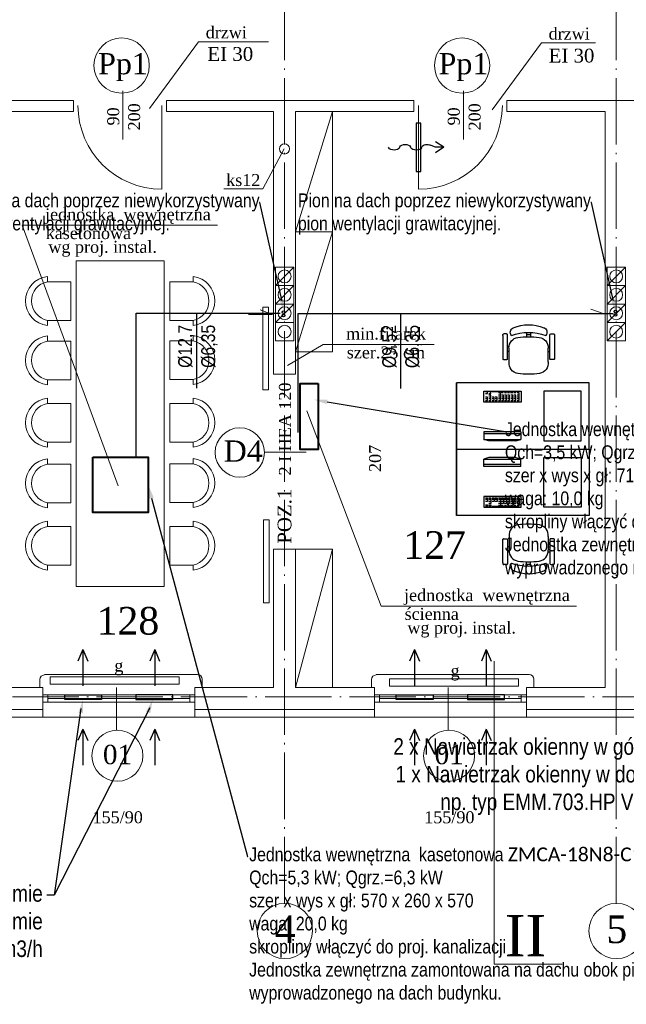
# Model space of a CAD drawing. Extents: x -26247 to 57310, y -7736 to 23659.
# Tile 3 of 15: x 17191 to 17849, y 8575 to 9643. Entities that reach past the tile are written whole.
import ezdxf
from ezdxf import colors
from ezdxf.entities.mleader import LeaderData, LeaderLine
from ezdxf.math import Vec2, Vec3

# ---------------------------------------------------------------- set-up
doc = ezdxf.new("R2010")
doc.units = 0
doc.header["$MEASUREMENT"] = 0
doc.linetypes.add('xref_PW-etapII$0$ACAD_ISO04W100', pattern=[30.5, 24, -3, 0.5, -3])
doc.layers.get('0').update_dxf_attribs({"color": 8, "linetype": 'CONTINUOUS'})
for name, color, linetype, lineweight in [('#2DL_SYM', 250, 'CONTINUOUS', 30), ('#Nawiew', 250, 'CONTINUOUS', 30), ('KL_rurociągi', 180, 'CONTINUOUS', 30), ('KL_urządzenia', 7, 'CONTINUOUS', 40), ('WM_opis wymiary kanałów', 7, 'CONTINUOUS', 9), ('xref_PW-etapII$0$CIENKIE', 8, 'CONTINUOUS', 9), ('xref_PW-etapII$0$NAPIS', 8, 'CONTINUOUS', 9), ('xref_PW-etapII$0$OSIE', 8, 'xref_PW-etapII$0$ACAD_ISO04W100', 9), ('xref_PW-etapII$0$SCIANY', 8, 'CONTINUOUS', 9), ('xref_PW-etapII$0$urzadzenia', 8, 'CONTINUOUS', 9), ('xref_PW-etapII$0$WYMIARY', 8, 'CONTINUOUS', 9), ('xref_PW-etapII$0$wyposażenie', 8, 'CONTINUOUS', 9)]:
    doc.layers.add(name, color=color, linetype=linetype, lineweight=lineweight)
for name, color, linetype in [('#WM_Tabelka pom', 7, 'CONTINUOUS'), ('CIENKIE', 8, 'CONTINUOUS'), ('WM_opis', 7, 'CONTINUOUS')]:
    doc.layers.add(name, color=color, linetype=linetype)
doc.styles.get("Standard").update_dxf_attribs({"font": 'arial.ttf'})
doc.styles.add('xref_PW-etapII$0$NEWROMAN', font='TIMES.TTF')

# ---------------------------------------------------------------- blocks, each defined once
blk = doc.blocks.new('CPLS_455')
at = {"lineweight": 30}
for p, q in [((-0.496, 0.008), (-0.5, 0)), ((-0.304, 0.008), (-0.296, -0.008)), ((-0.096, 0.008), (-0.104, -0.008)), ((0.096, 0.008), (0.104, -0.008)), ((0.5, 0), (0.35, 0.1)), ((0.5, 0), (0.35, -0.1)), ((0.5, 0), (0.371, 0)), ((0.331, -0.008), (0.259, -0.04))]:
    blk.add_line(p, q, dxfattribs=at)
blk.add_arc((0.371, -0.1), 0.1, 90, 113.75, dxfattribs=at)
for centre, major_axis, end_param in [((-0.4, -0.008), (-0.1, 0), 6.004886), ((0, -0.008), (-0.1, 0), 6.004886), ((-0.2, 0.008), (0.1, 0), 6.004886), ((0.2, 0.008), (0.1, 0), 5.34515)]:
    blk.add_ellipse(centre, major_axis=major_axis, ratio=0.6, start_param=3.419892, end_param=end_param, dxfattribs=at)
blk = doc.blocks.new('xref_PW-etapII$0$biurko')
at = {"layer": 'xref_PW-etapII$0$wyposażenie', "lineweight": 25}
for p, q in [((156694.9, -37702), (156838.9, -37702)), ((156694.9, -37774), (156694.9, -37702)), ((156838.9, -37774), (156838.9, -37702)), ((156838.9, -37702), (156838.9, -37774)), ((156703.7, -37711), (156744.2, -37711)), ((156703.7, -37765), (156703.7, -37711)), ((156744.2, -37711), (156744.2, -37765)), ((156809.5, -37711), (156769, -37711)), ((156769, -37711), (156769, -37722.8)), ((156770.9, -37711.8), (156800.4, -37711.8)), ((156770.9, -37713), (156773.1, -37713)), ((156770.9, -37715.2), (156770.9, -37713)), ((156770.9, -37715.2), (156773.1, -37715.2)), ((156770.9, -37721.3), (156770.9, -37715.2)), ((156774.7, -37713), (156777, -37713)), ((156774.7, -37715.2), (156776.9, -37715.2)), ((156774.7, -37721.3), (156774.7, -37715.2)), ((156778, -37715.2), (156780.1, -37715.2)), ((156778, -37721.3), (156778, -37715.2)), ((156778.1, -37713), (156780.3, -37713)), ((156781.4, -37715.2), (156783.6, -37715.2)), ((156781.4, -37721.3), (156781.4, -37715.2)), ((156781.5, -37713), (156783.8, -37713)), ((156784.7, -37715.2), (156786.9, -37715.2)), ((156784.7, -37721.3), (156784.7, -37715.2)), ((156784.8, -37713), (156787.1, -37713)), ((156788.2, -37715.2), (156790.3, -37715.2)), ((156788.2, -37721.3), (156788.2, -37715.2)), ((156788.3, -37713), (156790.5, -37713)), ((156791.4, -37713), (156793.5, -37713)), ((156791.4, -37715.2), (156791.4, -37713)), ((156791.4, -37715.2), (156793.5, -37715.2)), ((156791.4, -37721.3), (156791.4, -37715.2)), ((156801.8, -37711.9), (156804, -37711.9)), ((156801.8, -37713.6), (156801.8, -37711.9)), ((156804, -37713.6), (156801.8, -37713.6)), ((156801.8, -37715.2), (156804, -37715.2)), ((156801.8, -37721.3), (156801.8, -37715.2)), ((156805.4, -37711.9), (156807.6, -37711.9)), ((156805.4, -37713.6), (156805.4, -37711.9)), ((156807.6, -37713.6), (156805.4, -37713.6)), ((156809.5, -37722.8), (156809.5, -37711)), ((156769, -37722.8), (156809.5, -37722.8)), ((156770.9, -37717.4), (156773.1, -37717.4)), ((156770.9, -37719.5), (156773.1, -37719.5)), ((156773.1, -37721.3), (156770.9, -37721.3)), ((156774.7, -37717.4), (156776.9, -37717.4)), ((156774.7, -37719.5), (156776.9, -37719.5)), ((156776.9, -37721.3), (156774.7, -37721.3)), ((156778, -37717.4), (156780.2, -37717.4)), ((156778, -37719.5), (156780.2, -37719.5)), ((156780.1, -37721.3), (156778, -37721.3)), ((156781.4, -37717.4), (156783.6, -37717.4)), ((156781.4, -37719.5), (156783.6, -37719.5)), ((156783.6, -37721.3), (156781.4, -37721.3)), ((156784.7, -37717.4), (156786.9, -37717.4)), ((156784.7, -37719.5), (156786.9, -37719.5)), ((156786.9, -37721.3), (156784.7, -37721.3)), ((156788.2, -37717.4), (156790.3, -37717.4)), ((156788.2, -37719.5), (156790.3, -37719.5)), ((156790.3, -37721.3), (156788.2, -37721.3)), ((156791.4, -37717.4), (156793.6, -37717.4)), ((156791.4, -37719.5), (156793.6, -37719.5)), ((156793.5, -37721.3), (156791.4, -37721.3)), ((156795.1, -37717.4), (156797.2, -37717.4)), ((156795.1, -37721.3), (156795.1, -37717.4)), ((156795.1, -37719.5), (156797.2, -37719.5)), ((156797.2, -37721.3), (156795.1, -37721.3)), ((156798.3, -37717.4), (156800.4, -37717.4)), ((156798.3, -37721.3), (156798.3, -37717.4)), ((156798.3, -37719.5), (156800.4, -37719.5)), ((156800.4, -37721.3), (156798.3, -37721.3)), ((156801.8, -37717.4), (156804, -37717.4)), ((156801.8, -37719.5), (156804, -37719.5)), ((156804, -37721.3), (156801.8, -37721.3)), ((156805.4, -37717.4), (156807.6, -37717.4)), ((156805.4, -37721.3), (156805.4, -37717.4)), ((156805.4, -37719.5), (156807.6, -37719.5)), ((156807.6, -37721.3), (156805.4, -37721.3)), ((156769.2, -37755.1), (156809.5, -37755.1)), ((156769.2, -37755.1), (156769.2, -37763.3)), ((156769.2, -37757.3), (156809.5, -37757.3)), ((156809.5, -37755.1), (156809.5, -37763.3)), ((156744.2, -37765), (156703.7, -37765)), ((156809.5, -37763.3), (156769.2, -37763.3)), ((156774.7, -37764.9), (156769.2, -37763.3)), ((156774.7, -37764.9), (156804, -37764.9)), ((156804, -37764.9), (156809.5, -37763.3)), ((156838.9, -37774), (156694.9, -37774)), ((156838.9, -37774), (156694.9, -37774))]:
    blk.add_line(p, q, dxfattribs=at)
blk = doc.blocks.new('xref_PW-etapII$0$fotel')
at = {"layer": 'xref_PW-etapII$0$wyposażenie', "lineweight": 25}
for p, q in [((156748.8, -37633.3, 0), (156748.8, -37659.7, 0)), ((156752.7, -37632.4, 0), (156749.7, -37632.4, 0)), ((156753.6, -37659.7, 0), (156753.6, -37633.3, 0)), ((156774.6, -37630.8, 0), (156774.6, -37635.5, 0)), ((156779, -37632.9, 0), (156774.6, -37632.9, 0)), ((156779, -37630.8, 0), (156779, -37635.5, 0)), ((156799.8, -37659.7, 0), (156799.8, -37633.2, 0)), ((156800.7, -37632.3, 0), (156802.8, -37632.3, 0)), ((156802.8, -37632.3, 0), (156803.7, -37632.3, 0)), ((156804.6, -37634.1, 0), (156804.6, -37633.2, 0)), ((156804.6, -37634.1, 0), (156804.6, -37659.7, 0)), ((156755.6, -37646.1, 0), (156753.7, -37646.1, 0)), ((156755.6, -37651.5, 0), (156753.7, -37651.5, 0)), ((156755.6, -37662.9, 0), (156755.6, -37647.8, 0)), ((156797.9, -37646.1, 0), (156799.9, -37646.1, 0)), ((156798, -37662.9, 0), (156798, -37647.8, 0)), ((156798, -37651.5, 0), (156799.9, -37651.5, 0)), ((156749.3, -37660.2, 0), (156753.2, -37660.2, 0)), ((156804.2, -37660.2, 0), (156800.3, -37660.2, 0))]:
    blk.add_line(p, q, dxfattribs=at)
for centre, radius, start, end in [((156762.1, -37630.5), 5.22, 108.9713, 221.5693), ((156776.7, -37665.3), 42.9, 67.0762, 112.3588), ((156791.4, -37630.6), 5.27, 320.0091, 67.2576), ((156749.7, -37633.3), 0.9, 90, 180), ((156752.7, -37633.3), 0.9, 0, 90), ((156766.9, -37647.4), 11.4, 98.2862, 181.8411), ((156776.8, -37685.5), 54.8, 70.108, 109.892), ((156776.8, -37724.8), 89.4, 82.596, 97.404), ((156786.7, -37647.4), 11.4, 358.1589, 81.7138), ((156800.7, -37633.2), 0.9, 90, 180), ((156803.7, -37633.2), 0.9, 0, 90), ((156749.3, -37659.7), 0.45, 180, 270), ((156753.2, -37659.7), 0.45, 270, 0), ((156800.3, -37659.7), 0.45, 180, 270), ((156804.2, -37659.7), 0.45, 270, 0), ((156767.1, -37663.9), 11.6, 174.4971, 260.2832), ((156786.2, -37663.8), 11.9, 279.9565, 4.3135), ((156776.8, -37580.7), 95.4, 262.9554, 277.0446)]:
    blk.add_arc(centre, radius, start, end, dxfattribs=at)
blk = doc.blocks.new('xref_PW-etapII$0$A$C79D77C2D')
at = {"layer": 'xref_PW-etapII$0$WYMIARY', "lineweight": 25, "rotation": 270}
for name, p in [('xref_PW-etapII$0$biurko', (37774, 156838.9)), ('xref_PW-etapII$0$fotel', (37757.5, 156854.9))]:
    blk.add_blockref(name, p, dxfattribs=at)
blk = doc.blocks.new('xref_PW-etapII')
at = {"layer": 'xref_PW-etapII$0$CIENKIE', "color": 8, "ltscale": 3}
for p, q in [((39298, 15473.5), (39244.6, 15401.1)), ((39373.8, 15473.5), (39298, 15473.5)), ((39670.1, 15472.2), (39616.8, 15399.8)), ((39728.9, 15472.2), (39670.1, 15472.2)), ((39215.9, 15367.6), (39215.9, 15420.4)), ((39585.4, 15367.6), (39585.4, 15420.4)), ((39258, 15404.5), (39258, 15313.5)), ((39536.7, 15404.5), (39536.7, 15313.5)), ((39367.7, 15314.1), (39390.8, 15357.2)), ((39367.7, 15314.1), (39325.2, 15314.1)), ((39318.5, 15274.4), (39106.5, 15274.4)), ((39210.8, 14991.7), (39106.5, 15274.4)), ((39381.3, 15208.9), (39401.3, 15228.9)), ((39741.3, 15208.9), (39761.3, 15228.9)), ((39381.3, 15188.9), (39401.3, 15208.9)), ((39741.3, 15188.9), (39761.3, 15208.9)), ((39378.1, 15177.7), (39364.7, 15182.6)), ((39373.8, 15185.7), (39367.8, 15185.7)), ((39381.3, 15168.9), (39401.3, 15188.9)), ((39737, 15178.6), (39723.6, 15183.5)), ((39741.3, 15168.9), (39761.3, 15188.9)), ((39352, 15177.7), (39378.1, 15177.7)), ((39710.9, 15178.6), (39737, 15178.6)), ((39741.3, 15148.9), (39761.3, 15168.9)), ((39433.3, 15144.9), (39394.4, 15122.1)), ((39553.6, 15144.9), (39433.3, 15144.9)), ((39373.8, 15095.7), (39367.8, 15095.7)), ((39496.1, 14861.2), (39415.3, 15072.9)), ((39414.7, 15028), (39369.4, 15028)), ((39374.5, 14954.7), (39368.5, 14954.7)), ((39374.5, 14864.7), (39368.5, 14864.7)), ((39708.1, 14861.2), (39496.1, 14861.2)), ((39125.6, 14772.4), (39125.6, 14781.4)), ((39296.8, 14786.8), (39130.8, 14786.8)), ((39301.8, 14772.8), (39301.8, 14781.8)), ((39485.6, 14772.4), (39485.6, 14781.4)), ((39656.8, 14786.8), (39490.8, 14786.8)), ((39661.8, 14772.8), (39661.8, 14781.8)), ((39208.8, 14772.8), (39208.8, 14726.5)), ((39568.8, 14772.8), (39568.8, 14726.5)), ((39128.8, 14764.9), (39293.8, 14764.9)), ((39128.8, 14756.9), (39293.8, 14756.9)), ((39134.3, 14756.9), (39134.3, 14764.9)), ((39134.3, 14760.9), (39288.3, 14760.9)), ((39288.3, 14756.9), (39288.3, 14764.9)), ((39488.8, 14764.9), (39653.8, 14764.9)), ((39488.8, 14756.9), (39653.8, 14756.9)), ((39494.3, 14756.9), (39494.3, 14764.9)), ((39494.3, 14760.9), (39648.3, 14760.9)), ((39648.3, 14756.9), (39648.3, 14764.9)), ((38933.8, 14748.8), (39128.8, 14748.8)), ((39293.8, 14748.8), (39488.8, 14748.8)), ((39653.8, 14748.8), (39848.8, 14748.8)), ((39296.3, 14740.8), (39126.3, 14740.8)), ((39656.3, 14740.8), (39486.3, 14740.8))]:
    blk.add_line(p, q, dxfattribs=at)
at = {"layer": 'xref_PW-etapII$0$CIENKIE', "color": 8}
for p, q in [((39367.8, 15095.7), (39367.8, 15185.7)), ((39373.8, 15095.7), (39373.8, 15185.7)), ((39368.5, 14864.7), (39368.5, 14954.7)), ((39374.5, 14864.7), (39374.5, 14954.7))]:
    blk.add_line(p, q, dxfattribs=at)
at = {"layer": 'xref_PW-etapII$0$CIENKIE', "ltscale": 3}
for centre, radius in [((39214.4, 15447.7), 30), ((39584, 15447.7), 30), ((39391.3, 15357.2), 5.5), ((39342.7, 15027.8), 26.8), ((39209.8, 14698.8), 27.7), ((39569.8, 14698.8), 27.7), ((39391.6, 14508.6), 30), ((39751.6, 14508.6), 30)]:
    blk.add_circle(centre, radius, dxfattribs=at)
at = {"layer": 'xref_PW-etapII$0$CIENKIE'}
for centre in [(39391.3, 15218.9), (39751.3, 15218.9), (39391.3, 15198.9), (39751.3, 15198.9), (39391.3, 15178.9), (39751.3, 15178.9), (39391.3, 15158.9), (39751.3, 15158.9)]:
    blk.add_circle(centre, 7, dxfattribs=at)
at = {"layer": 'xref_PW-etapII$0$CIENKIE', "ltscale": 3}
for centre, radius, start, end in [((39258, 15404.5), 91, 180, 270), ((39536.7, 15404.5), 91, 270, 0), ((39130.6, 14781.4), 5, 90, 180), ((39296.8, 14781.8), 5, 0, 90), ((39490.6, 14781.4), 5, 90, 180), ((39656.8, 14781.8), 5, 0, 90)]:
    blk.add_arc(centre, radius, start, end, dxfattribs=at)
at = {"layer": 'xref_PW-etapII$0$OSIE', "ltscale": 3}
for p, q in [((39391.3, 14538.6), (39391.3, 16292.3)), ((39751.3, 14538.6), (39751.3, 16292.3)), ((38272.3, 14762.8), (44218.8, 14762.8))]:
    blk.add_line(p, q, dxfattribs=at)
at = {"layer": 'xref_PW-etapII$0$SCIANY', "ltscale": 3}
for p, q in [((38540.6, 15409.8), (39162, 15409.8)), ((39162, 15397.8), (39162, 15409.8)), ((39263, 15397.8), (39263, 15409.8)), ((39263, 15409.8), (39531.7, 15409.8)), ((39531.7, 15397.8), (39531.7, 15409.8)), ((39632.7, 15397.8), (39632.7, 15409.8)), ((39632.7, 15409.8), (39879.6, 15409.8)), ((39043.3, 15397.8), (39162, 15397.8)), ((39263, 15397.8), (39379.3, 15397.8)), ((39403.3, 15397.8), (39531.7, 15397.8)), ((39632.7, 15397.8), (39739.3, 15397.8)), ((39379.3, 15112.8), (39403.3, 15112.8)), ((39379.3, 14922.8), (39403.3, 14922.8)), ((39618.8, 14801.5), (39618.8, 14472.5)), ((39043.3, 14772.8), (39128.8, 14772.8)), ((39128.8, 14740.8), (39128.8, 14772.8)), ((39128.8, 14740.8), (39128.8, 14772.8)), ((39293.8, 14772.8), (39379.3, 14772.8)), ((39293.8, 14740.8), (39293.8, 14772.8)), ((39403.3, 14772.8), (39488.8, 14772.8)), ((39488.8, 14740.8), (39488.8, 14772.8)), ((39653.8, 14772.8), (39739.3, 14772.8)), ((39653.8, 14740.8), (39653.8, 14772.8)), ((38936.3, 14740.8), (39128.8, 14740.8)), ((39293.8, 14740.8), (39488.8, 14740.8)), ((39656.3, 14740.8), (39848.8, 14740.8)), ((39692.5, 14472.5), (39618.8, 14472.5))]:
    blk.add_line(p, q, dxfattribs=at)
at = {"layer": 'xref_PW-etapII$0$SCIANY'}
for p, q in [((39379.3, 15112.8), (39379.3, 15397.8)), ((39403.3, 15112.8), (39403.3, 15397.8)), ((39739.3, 14772.8), (39739.3, 15397.8)), ((39379.3, 14772.8), (39379.3, 14922.8)), ((39403.3, 14772.8), (39403.3, 14922.8))]:
    blk.add_line(p, q, dxfattribs=at)
at = {"layer": 'xref_PW-etapII$0$urzadzenia', "ltscale": 3}
for p, q in [((39403.3, 15267.3), (39443.3, 15397.8)), ((39443.3, 15267.3), (39403.3, 15267.3)), ((39403.3, 15136.9), (39443.3, 15267.3)), ((39260.6, 15235.9), (39165.2, 15235.9)), ((39165.2, 14882.5), (39165.2, 15235.9)), ((39260.6, 14882.5), (39260.6, 15235.9)), ((39381.3, 15228.9), (39381.3, 15148.9)), ((39401.3, 15228.9), (39401.3, 15148.9)), ((39741.3, 15228.9), (39741.3, 15148.9)), ((39761.3, 15228.9), (39761.3, 15148.9)), ((39443.3, 15136.9), (39403.3, 15136.9)), ((39403.3, 14922.8), (39443.3, 14922.8)), ((39443.3, 14922.8), (39403.3, 14772.8)), ((39276.8, 14784.3), (39136.8, 14784.3)), ((39136.8, 14784.3), (39136.8, 14776.3)), ((39276.8, 14784.3), (39276.8, 14776.3)), ((39505.1, 14782.3), (39505.1, 14774.3)), ((39645.1, 14782.3), (39505.1, 14782.3)), ((39645.1, 14782.3), (39645.1, 14774.3)), ((39276.8, 14776.3), (39136.8, 14776.3)), ((39645.1, 14774.3), (39505.1, 14774.3))]:
    blk.add_line(p, q, dxfattribs=at)
at = {"layer": 'xref_PW-etapII$0$urzadzenia'}
for p, q in [((39443.3, 15136.9), (39443.3, 15397.8)), ((39381.3, 15228.9), (39401.3, 15228.9)), ((39741.3, 15228.9), (39761.3, 15228.9)), ((39381.3, 15208.9), (39401.3, 15208.9)), ((39741.3, 15208.9), (39761.3, 15208.9)), ((39381.3, 15188.9), (39401.3, 15188.9)), ((39741.3, 15188.9), (39761.3, 15188.9)), ((39381.3, 15168.9), (39401.3, 15168.9)), ((39741.3, 15168.9), (39761.3, 15168.9)), ((39381.3, 15148.9), (39401.3, 15148.9)), ((39741.3, 15148.9), (39761.3, 15148.9)), ((39443.3, 14772.8), (39443.3, 14922.8))]:
    blk.add_line(p, q, dxfattribs=at)
at = {"layer": 'xref_PW-etapII$0$urzadzenia', "linetype": 'Continuous'}
blk.add_line((39260.6, 14882.5), (39165.2, 14882.5), dxfattribs=at)
at = {"layer": 'xref_PW-etapII$0$urzadzenia'}
for points in [[(39133.8, 15171.1), (39133.8, 15165.7, -0.895014), (39133.8, 15218.8), (39133.8, 15213.1, 0.825539), (39133.9, 15171.2), (39159.1, 15171.2), (39159.1, 15213.1), (39133.8, 15213.1)], [(39291.9, 15171.1), (39291.9, 15165.7, 0.895014), (39291.9, 15218.8), (39291.9, 15213.1, -0.825539), (39291.9, 15171.2), (39266.6, 15171.2), (39266.6, 15213.1), (39291.9, 15213.1)], [(39133.8, 15106.6), (39133.8, 15101.2, -0.895014), (39133.8, 15154.3), (39133.8, 15148.6, 0.825539), (39133.9, 15106.7), (39159.1, 15106.7), (39159.1, 15148.6), (39133.8, 15148.6)], [(39291.9, 15106.9), (39291.9, 15101.5, 0.895014), (39291.9, 15154.6), (39291.9, 15148.9, -0.825539), (39291.9, 15107), (39266.6, 15107), (39266.6, 15148.9), (39291.9, 15148.9)], [(39133.8, 15039), (39133.8, 15033.6, -0.895014), (39133.8, 15086.7), (39133.8, 15081, 0.825539), (39133.9, 15039.1), (39159.1, 15039.1), (39159.1, 15081), (39133.8, 15081)], [(39291.9, 15039), (39291.9, 15033.6, 0.895014), (39291.9, 15086.7), (39291.9, 15081, -0.825539), (39291.9, 15039.1), (39266.6, 15039.1), (39266.6, 15081), (39291.9, 15081)], [(39133.8, 14973.3), (39133.8, 14967.9, -0.895014), (39133.8, 15020.9), (39133.8, 15015.2, 0.825539), (39133.9, 14973.3), (39159.1, 14973.3), (39159.1, 15015.2), (39133.8, 15015.2)], [(39291.9, 14973.6), (39291.9, 14968.2, 0.895014), (39291.9, 15021.2), (39291.9, 15015.5, -0.825539), (39291.9, 14973.6), (39266.6, 14973.6), (39266.6, 15015.5), (39291.9, 15015.5)], [(39133.8, 14905.6), (39133.8, 14900.2, -0.895014), (39133.8, 14953.3), (39133.8, 14947.6, 0.825539), (39133.9, 14905.7), (39159.1, 14905.7), (39159.1, 14947.6), (39133.8, 14947.6)], [(39291.9, 14905.6), (39291.9, 14900.2, 0.895014), (39291.9, 14953.3), (39291.9, 14947.6, -0.825539), (39291.9, 14905.7), (39266.6, 14905.7), (39266.6, 14947.6), (39291.9, 14947.6)]]:
    blk.add_lwpolyline(points, format="xyb", dxfattribs=at)
at = {"layer": 'xref_PW-etapII$0$CIENKIE', "ltscale": 3, "xscale": -1, "rotation": 270}
blk.add_blockref('xref_PW-etapII$0$A$C79D77C2D', (39578.1, 15031.4), dxfattribs=at)
at = {"layer": 'xref_PW-etapII$0$CIENKIE', "ltscale": 3, "rotation": 270}
blk.add_blockref('xref_PW-etapII$0$A$C79D77C2D', (39578.1, 15031.4), dxfattribs=at)
at = {"layer": 'xref_PW-etapII$0$NAPIS', "lineweight": 25, "ltscale": 3, "style": 'xref_PW-etapII$0$NEWROMAN'}
for s, height, p in [('drzwi  ', 13, (39305.7, 15477.2)), ('drzwi  ', 13, (39677.9, 15475.9)), ('Pp1', 23, (39188.9, 15438.3)), ('  EI 30', 15, (39296.2, 15452.8)), ('Pp1', 23, (39558.5, 15438.3)), ('  EI 30', 15, (39666.6, 15451)), ('ks12', 13, (39327.9, 15317)), ('jednostka  wewnętrzna', 13, (39131.3, 15279.8)), ('kasetonowa', 13, (39132, 15259.4)), ('wg proj. instal.', 13, (39134.9, 15244.5)), ('min.filarek', 13, (39458.1, 15150.3)), ('szer.25 cm', 13, (39458.8, 15129.9)), ('D4', 23, (39325.2, 15017.9)), ('127', 30, (39520.2, 14912.4)), ('jednostka  wewnętrzna', 13, (39521, 14866.6)), ('128', 30, (39187.3, 14830.2)), ('ścienna', 13, (39521.6, 14846.2)), ('wg proj. instal.', 13, (39524.6, 14831.3)), ('g', 13, (39206.5, 14790.2)), ('g', 13, (39571.5, 14784.6)), ('01', 21, (39194.1, 14689.6)), ('01', 21, (39554.1, 14689.6)), ('155/90', 13, (39182.9, 14625.5)), ('155/90', 13, (39542.9, 14625.5)), ('4', 30, (39380.6, 14495.5)), ('II', 45, (39630.2, 14481.1)), ('5', 30, (39740.6, 14495.5))]:
    blk.add_text(s, height=height, dxfattribs=at).set_placement(p)
for s, height, p in [('90', 13, (39211.8, 15382.7)), ('200', 13, (39234.5, 15377.3)), ('90', 13, (39581.4, 15382.7)), ('200', 13, (39604.1, 15377.3)), ('2 I HEA 120', 13, (39398.2, 15002.9)), ('207', 13, (39496.1, 15006.7)), ('POZ.1', 15, (39398.7, 14928.8))]:
    blk.add_text(s, height=height, rotation=90, dxfattribs=at).set_placement(p)

msp = doc.modelspace()

# ---------------------------------------------------------------- linework, layer by layer
at = {"layer": '#2DL_SYM'}
msp.add_lwpolyline([(17621.3, 9531.1), (17621.3, 9478.6), (17626.3, 9478.6), (17626.3, 9531.1)], close=True, dxfattribs=at)
at = {"layer": '#Nawiew'}
for p, q in [((17259.4, 8959.7), (17254.1, 8947.3)), ((17259.4, 8959.7), (17259.4, 8920.6)), ((17259.4, 8959.7), (17264.8, 8947.3)), ((17337.5, 8959.7), (17332.1, 8947.3)), ((17337.5, 8959.7), (17337.5, 8920.6)), ((17337.5, 8959.7), (17342.9, 8947.3)), ((17619.4, 8959.7), (17614.1, 8947.3)), ((17619.4, 8959.7), (17619.4, 8920.6)), ((17619.4, 8959.7), (17624.8, 8947.3)), ((17697.5, 8959.7), (17692.1, 8947.3)), ((17697.5, 8959.7), (17697.5, 8920.6)), ((17697.5, 8959.7), (17702.9, 8947.3)), ((17259.4, 8873.4), (17254.1, 8861)), ((17259.4, 8873.4), (17259.4, 8834.2)), ((17259.4, 8873.4), (17264.8, 8861)), ((17337.5, 8873.4), (17332.1, 8861)), ((17337.5, 8873.4), (17337.5, 8834.2)), ((17337.5, 8873.4), (17342.9, 8861)), ((17619.4, 8873.4), (17614.1, 8861)), ((17619.4, 8873.4), (17619.4, 8834.2)), ((17619.4, 8873.4), (17624.8, 8861)), ((17697.5, 8873.4), (17692.1, 8861)), ((17697.5, 8873.4), (17697.5, 8834.2)), ((17697.5, 8873.4), (17702.9, 8861))]:
    msp.add_line(p, q, dxfattribs=at)
for points in [[(17279.8, 8905.7), (17239.8, 8905.7), (17239.8, 8910.7), (17279.8, 8910.7)], [(17317.2, 8905.7), (17357.2, 8905.7), (17357.2, 8910.7), (17317.2, 8910.7)], [(17639.8, 8905.7), (17599.8, 8905.7), (17599.8, 8910.7), (17639.8, 8910.7)], [(17677.2, 8905.7), (17717.2, 8905.7), (17717.2, 8910.7), (17677.2, 8910.7)]]:
    msp.add_lwpolyline(points, close=True, dxfattribs=at)
at = {"layer": '#WM_Tabelka pom', "linetype": 'ByBlock', "lineweight": -2}
for p, q in [((17332.2, 8896.6), (17228.3, 8693.2)), ((17332.2, 8896.6), (17228.3, 8693.2)), ((17257.2, 8896), (17228.3, 8693.2)), ((17228.3, 8693.2), (17220.3, 8693.2))]:
    msp.add_line(p, q, dxfattribs=at)
at = {"layer": '#WM_Tabelka pom'}
for points in [[(17254.7, 8891.4), (17259.8, 8905.7), (17259.6, 8890.5)], [(17328.1, 8892.4), (17335.4, 8905.7), (17332.8, 8890.8)], [(17328.1, 8892.4), (17335.4, 8905.7), (17332.8, 8890.8)]]:
    msp.add_solid(points, dxfattribs=at)
at = {"layer": 'KL_rurociągi'}
for points in [[(17317.3, 9168.5), (17317.3, 9324.7), (17473.6, 9324.7)], [(17493.3, 9195.3), (17493.3, 9324.4), (17835.3, 9324.4)]]:
    msp.add_lwpolyline(points, dxfattribs=at)
for centre in [(17477.4, 9326), (17837.6, 9326.6), (17477.4, 9322.3), (17837.6, 9322.9)]:
    msp.add_circle(centre, 1.5, dxfattribs=at)
at = {"layer": 'KL_urządzenia'}
msp.add_lwpolyline([(17514.8, 9248.6), (17514.8, 9176.9), (17495.5, 9176.9), (17495.5, 9248.6), (17514.8, 9248.6)], dxfattribs=at)
at = {"layer": 'KL_urządzenia', "ltscale": 3}
msp.add_lwpolyline([(17270.3, 9168.5), (17330.3, 9168.5), (17330.3, 9108.5), (17270.3, 9108.5), (17270.3, 9168.5)], dxfattribs=at)
at = {"layer": 'WM_opis'}
for p, q in [((17383.2, 9243.3), (17383.2, 9324.7)), ((17604.8, 9243.1), (17604.8, 9324.4))]:
    msp.add_line(p, q, dxfattribs=at)

# ---------------------------------------------------------------- block references
at = {"layer": '#2DL_SYM', "xscale": -60, "yscale": 60, "zscale": 60, "rotation": 180}
msp.add_blockref('CPLS_455', (17621.4, 9504.8), dxfattribs=at)
at = {"layer": 'CIENKIE', "ltscale": 3}
msp.add_blockref('xref_PW-etapII', (-21912.8, -5854.2), dxfattribs=at)

# ---------------------------------------------------------------- texts
at = {"layer": '#WM_Tabelka pom', "char_height": 18, "attachment_point": 3}
for insert in [(17949.5, 8863.6), (17216, 8704.2)]:
    msp.add_mtext('\\fArial Narrow|b0|i0|c238;2 x Nawietrzak okienny w górnej ramie\\P1 x Nawietrzak okienny w dolnej ramie \\Pnp. typ EMM.703.HP Vn=27m3/h', dxfattribs=dict(at, insert=insert))
at = {"layer": 'WM_opis wymiary kanałów', "char_height": 15, "width": 405.61, "attachment_point": 7, "rotation": 90}
for s, insert in [('{\\fArial Narrow|b0|i0|c238|p34;%%C12,7\\P%%C6,35}', (17405.8, 9265.4)), ('{\\fArial Narrow|b0|i0|c238|p34;%%C9,52\\P%%C6,35}', (17627.3, 9265.2))]:
    msp.add_mtext(s, dxfattribs=dict(at, insert=insert))

# ---------------------------------------------------------------- leaders
at = {"layer": 'WM_opis', "lineweight": 9}
ml = msp.add_multileader_mtext('Standard', dxfattribs=at)
ml.set_content('\\A1;{\\fArial Narrow|b0|i0|c238|p34;Pion na dach poprzez niewykorzystywany pion wentylacji grawitacyjnej.}', color=256)
ml.set_leader_properties(color=256)
ml.build(insert=Vec2(0, 0))
ml.multileader.update_dxf_attribs({"has_text_frame": 1, "dogleg_length": 4, "arrow_head_size": 15})
ctx = ml.context
ctx.base_point, ctx.char_height, ctx.arrow_head_size, ctx.landing_gap_size, ctx.plane_origin = Vec3(17131.8, 9445), 15, 15, 1.5, Vec3(32371.5, 9779.8)
notes = []
notes.append((ctx, [(0, (1, 1, 0), (17451.8, 9445), (-1, 0), 0.4, [(0, [(17478.7, 9324.7)], 0, [])])]))
ctx.mtext.insert, ctx.mtext.width = Vec3(17133.3, 9454.7), 334.856
ml = msp.add_multileader_mtext('Standard', dxfattribs=at)
ml.set_content('\\A1;{\\fArial Narrow|b0|i0|c238|p34;Pion na dach poprzez niewykorzystywany pion wentylacji grawitacyjnej.}', color=256)
ml.set_leader_properties(color=256)
ml.build(insert=Vec2(0, 0))
ml.multileader.update_dxf_attribs({"has_text_frame": 1, "dogleg_length": 4, "arrow_head_size": 15})
ctx = ml.context
ctx.base_point, ctx.char_height, ctx.arrow_head_size, ctx.landing_gap_size, ctx.plane_origin = Vec3(17491.5, 9445), 15, 15, 1.5, Vec3(32731.3, 9779.8)
notes.append((ctx, [(0, (1, 1, 0), (17811.5, 9445), (-1, 0), 0.4, [(0, [(17838.5, 9324.7)], 0, [])])]))
ctx.mtext.insert, ctx.mtext.width = Vec3(17493, 9454.7), 334.856
ml = msp.add_multileader_mtext('Standard', dxfattribs=at)
ml.set_content('\\A1;{\\fArial Narrow|b0|i0|c238|p34;Jednostka wewnętrzna  ścienna \\A0;\\fCalibri|b0|i0|c238|p34;ZAE-12N8-A1\\A1;\\fArial Narrow|b0|i0|c238|p34;\\PQch=3,5 kW; Qgrz.=4,1 kW \\Pszer x wys x gł\\H1.00002x;: 717 x 302 x 193\\Pwaga: 10,0 kg\\Pskropliny włączyć do proj. kanalizacji\\PJednostka zewnętrzna zamontowana na dachu obok pionu wyprowadzonego na dach budynku.}', color=256)
ml.set_leader_properties(color=256)
ml.build(insert=Vec2(0, 0))
ml.multileader.update_dxf_attribs({"has_text_frame": 1, "dogleg_length": 4, "arrow_head_size": 15})
ctx = ml.context
ctx.base_point, ctx.char_height, ctx.arrow_head_size, ctx.landing_gap_size, ctx.plane_origin = Vec3(17716.2, 9196.7), 15, 15, 1.5, Vec3(30812.5, 9863.2)
notes.append((ctx, [(0, (1, 1, 0), (17715.8, 9196.7), (1, 0), 0.4, [(0, [(17509.8, 9231.1)], 0, [])])]))
ctx.mtext.insert, ctx.mtext.width, ctx.mtext.defined_height = Vec3(17717.7, 9206.4), 506.688, 423.1
ml = msp.add_multileader_mtext('Standard', dxfattribs=at)
ml.set_content('\\A1;{\\fArial Narrow|b0|i0|c238|p34;Jednostka wewnętrzna  kasetonowa \\A0;\\fCalibri|b0|i0|c238|p34;ZMCA-18N8-C1\\A1;\\fArial Narrow|b0|i0|c238|p34;\\PQch=5,3 kW; Qgrz.=6,3 kW \\Pszer x wys x gł\\H1.00002x;: 570 x 260 x 570\\Pwaga: 20,0 kg\\Pskropliny włączyć do proj. kanalizacji\\PJednostka zewnętrzna zamontowana na dachu obok pionu wyprowadzonego na dach budynku.}', color=256)
ml.set_leader_properties(color=256)
ml.build(insert=Vec2(0, 0))
ml.multileader.update_dxf_attribs({"has_text_frame": 1, "dogleg_length": 4, "arrow_head_size": 15})
ctx = ml.context
ctx.base_point, ctx.char_height, ctx.arrow_head_size, ctx.landing_gap_size, ctx.plane_origin = Vec3(17438.6, 8735.3), 15, 15, 1.5, Vec3(30534.8, 9401.8)
notes.append((ctx, [(0, (1, 1, 0), (17438.2, 8735.3), (1, 0), 0.4, [(0, [(17330.3, 9138.5)], 0, [])])]))
ctx.mtext.insert, ctx.mtext.width, ctx.mtext.defined_height = Vec3(17440.1, 8745), 506.688, 423.1
for ctx, leaders in notes:
    for number, flags, end, landing, length, lines in leaders:
        leader = LeaderData()
        leader.index, (leader.has_last_leader_line, leader.has_dogleg_vector, leader.attachment_direction) = number, flags
        leader.last_leader_point, leader.dogleg_vector, leader.dogleg_length = Vec3(end), Vec3(landing), length
        for number, points, colour, breaks in lines:
            line = LeaderLine()
            line.index, line.vertices, line.color, line.breaks = number, Vec3.list(points), colors.encode_raw_color(colour), breaks
            leader.lines.append(line)
        ctx.leaders.append(leader)

doc.saveas('drawing.dxf')
